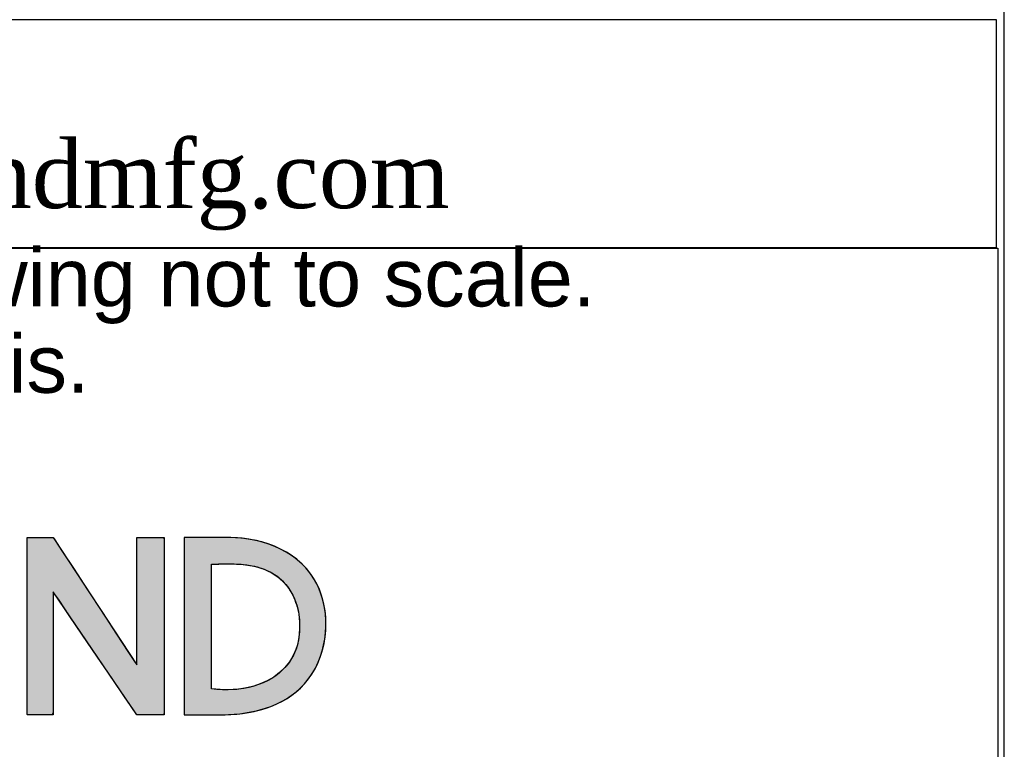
# Model space of a CAD drawing. Header units: inches. Extents: x 0 to 16, y 0 to 12.
# Tile 7 of 9: x 14.6 to 16, y 1.2 to 2.3. Entities that reach past the tile are written whole.
import ezdxf

# ---------------------------------------------------------------- set-up
doc = ezdxf.new("R2010")
doc.units = ezdxf.units.IN
doc.header["$MEASUREMENT"] = 0
doc.layers.add('Default', color=7, linetype='Continuous')

# ---------------------------------------------------------------- blocks, each defined once
blk = doc.blocks.new('Block1')
at = {"layer": 'Default', "linetype": 'Continuous'}
blk.add_hatch(color=7, dxfattribs=at).paths.add_polyline_path([(2.3073, 1.2145), (2.3073, 1.1987), (2.3073, 1.1829), (2.3073, 1.1672), (2.3073, 1.1514), (2.3073, 1.1356), (2.3073, 1.1198), (2.3073, 1.1041), (2.3073, 1.0883), (2.3073, 1.0773), (2.3073, 1.0686), (2.3073, 1.06), (2.3073, 1.0514), (2.3073, 1.0428), (2.3073, 1.0341), (2.3073, 1.0255), (2.3073, 1.0169), (2.3073, 1.011), (2.3073, 1.0101), (2.3072, 1.0087), (2.3072, 1.007), (2.3072, 1.0052), (2.3072, 1.0034), (2.3073, 1.0019), (2.3074, 1.0009), (2.3077, 1.0005), (2.3114, 1.0005), (2.3151, 1.0005), (2.3188, 1.0005), (2.3226, 1.0005), (2.3263, 1.0005), (2.33, 1.0005), (2.3338, 1.0005), (2.3375, 1.0005), (2.3388, 1.0032), (2.3388, 1.016), (2.3388, 1.0364), (2.3388, 1.0614), (2.3388, 1.088), (2.3388, 1.1131), (2.3388, 1.1335), (2.3388, 1.1462), (2.3392, 1.1482), (2.3457, 1.1388), (2.358, 1.1205), (2.3742, 1.0967), (2.3921, 1.0703), (2.4097, 1.0444), (2.4248, 1.0221), (2.4354, 1.0064), (2.4394, 1.0005), (2.4407, 1.0005), (2.4442, 1.0005), (2.4492, 1.0005), (2.455, 1.0005), (2.4609, 1.0005), (2.4662, 1.0005), (2.4702, 1.0005), (2.4723, 1.0005), (2.4725, 1.0044), (2.4725, 1.0228), (2.4725, 1.0522), (2.4725, 1.0883), (2.4725, 1.1267), (2.4725, 1.1628), (2.4725, 1.1922), (2.4725, 1.2106), (2.4723, 1.2145), (2.4702, 1.2145), (2.4662, 1.2145), (2.4609, 1.2145), (2.455, 1.2145), (2.4492, 1.2145), (2.4442, 1.2145), (2.4407, 1.2145), (2.4394, 1.2145), (2.4394, 1.2084), (2.4394, 1.1922), (2.4394, 1.1691), (2.4394, 1.1423), (2.4394, 1.1149), (2.4394, 1.0902), (2.4394, 1.0714), (2.4394, 1.0616), (2.4376, 1.0636), (2.4289, 1.0768), (2.4151, 1.098), (2.3981, 1.1239), (2.3801, 1.1514), (2.3631, 1.1774), (2.3492, 1.1985), (2.3406, 1.2117), (2.3386, 1.2145), (2.3366, 1.2145), (2.3327, 1.2145), (2.3277, 1.2145), (2.3221, 1.2145), (2.3166, 1.2145), (2.3119, 1.2145), (2.3085, 1.2145)])
h = blk.add_hatch(color=7, dxfattribs=at)
h.paths.add_polyline_path([(2.6417, 1.0378), (2.6465, 1.0435), (2.6508, 1.0497), (2.6546, 1.0562), (2.6579, 1.063), (2.6608, 1.07), (2.6631, 1.0772), (2.665, 1.0845), (2.6664, 1.092), (2.6673, 1.0996), (2.6678, 1.1072), (2.6677, 1.1149), (2.6671, 1.1225), (2.666, 1.13), (2.6645, 1.1374), (2.6624, 1.1446), (2.6599, 1.1517), (2.6567, 1.1587), (2.6528, 1.1656), (2.6484, 1.172), (2.6436, 1.1779), (2.6382, 1.1833), (2.6325, 1.1883), (2.6263, 1.1928), (2.6198, 1.1969), (2.6131, 1.2006), (2.6061, 1.2038), (2.5988, 1.2065), (2.5914, 1.2089), (2.5839, 1.2108), (2.5762, 1.2123), (2.5686, 1.2134), (2.5609, 1.2141), (2.5532, 1.2145), (2.5504, 1.2145), (2.5491, 1.2145), (2.5469, 1.2145), (2.5439, 1.2145), (2.5403, 1.2145), (2.5361, 1.2145), (2.5316, 1.2145), (2.5268, 1.2145), (2.522, 1.2145), (2.5172, 1.2145), (2.5126, 1.2145), (2.5083, 1.2145), (2.5044, 1.2145), (2.5012, 1.2145), (2.4987, 1.2145), (2.4971, 1.2145), (2.4966, 1.2145), (2.4966, 1.2123), (2.4966, 1.206), (2.4966, 1.1962), (2.4966, 1.1834), (2.4966, 1.1683), (2.4966, 1.1513), (2.4966, 1.133), (2.4966, 1.1139), (2.4966, 1.0947), (2.4966, 1.0758), (2.4966, 1.0579), (2.4966, 1.0415), (2.4966, 1.027), (2.4966, 1.0152), (2.4966, 1.0065), (2.4966, 1.0015), (2.4966, 1.0005), (2.4974, 1.0005), (2.4989, 1.0005), (2.501, 1.0005), (2.5037, 1.0005), (2.5069, 1.0005), (2.5103, 1.0005), (2.514, 1.0005), (2.5178, 1.0005), (2.5216, 1.0005), (2.5253, 1.0005), (2.5288, 1.0005), (2.5319, 1.0005), (2.5347, 1.0005), (2.5368, 1.0005), (2.5383, 1.0005), (2.539, 1.0005), (2.5435, 1.0006), (2.5502, 1.0008), (2.557, 1.0012), (2.5637, 1.0019), (2.5705, 1.0028), (2.5771, 1.004), (2.5838, 1.0054), (2.5903, 1.0071), (2.5968, 1.0091), (2.6031, 1.0114), (2.6092, 1.0141), (2.6152, 1.0171), (2.621, 1.0204), (2.6265, 1.0242), (2.6319, 1.0283), (2.6369, 1.0328)])
h.paths.add_polyline_path([(2.5296, 1.1825), (2.5296, 1.1818), (2.5296, 1.1798), (2.5296, 1.1765), (2.5296, 1.1722), (2.5296, 1.1668), (2.5296, 1.1607), (2.5296, 1.1537), (2.5296, 1.1461), (2.5296, 1.138), (2.5296, 1.1295), (2.5296, 1.1207), (2.5296, 1.1118), (2.5296, 1.1027), (2.5296, 1.0938), (2.5296, 1.085), (2.5296, 1.0765), (2.5296, 1.0684), (2.5296, 1.0608), (2.5296, 1.0539), (2.5296, 1.0477), (2.5296, 1.0423), (2.5296, 1.038), (2.5296, 1.0348), (2.5296, 1.0327), (2.5296, 1.032), (2.5363, 1.0313), (2.5429, 1.0309), (2.5494, 1.0308), (2.5559, 1.031), (2.5623, 1.0315), (2.5685, 1.0324), (2.5746, 1.0336), (2.5806, 1.0351), (2.5863, 1.037), (2.5919, 1.0392), (2.5972, 1.0417), (2.6023, 1.0445), (2.6071, 1.0477), (2.6116, 1.0512), (2.6158, 1.0551), (2.6197, 1.0592), (2.6232, 1.0638), (2.6263, 1.0686), (2.6291, 1.0738), (2.6314, 1.0793), (2.6333, 1.0852), (2.6347, 1.0914), (2.6356, 1.098), (2.636, 1.1049), (2.636, 1.1122), (2.6357, 1.1153), (2.6354, 1.1185), (2.635, 1.1216), (2.6345, 1.1247), (2.6338, 1.1278), (2.6331, 1.1308), (2.6322, 1.1337), (2.6312, 1.1367), (2.6302, 1.1395), (2.629, 1.1423), (2.6277, 1.1451), (2.6263, 1.1477), (2.6247, 1.1503), (2.6231, 1.1529), (2.6213, 1.1553), (2.6194, 1.1577), (2.6175, 1.1599), (2.6154, 1.1621), (2.6131, 1.1642), (2.6108, 1.1662), (2.6083, 1.1681), (2.6058, 1.1699), (2.6031, 1.1715), (2.6003, 1.1731), (2.5973, 1.1745), (2.5947, 1.1757), (2.592, 1.1767), (2.5894, 1.1776), (2.5867, 1.1785), (2.5841, 1.1792), (2.5814, 1.1799), (2.5788, 1.1804), (2.5761, 1.1809), (2.5734, 1.1813), (2.5707, 1.1817), (2.568, 1.182), (2.5653, 1.1822), (2.5626, 1.1824), (2.5599, 1.1825), (2.5572, 1.1826), (2.5545, 1.1826), (2.5518, 1.1827), (2.549, 1.1827), (2.5463, 1.1827), (2.5435, 1.1826), (2.5408, 1.1826), (2.538, 1.1826), (2.5352, 1.1825), (2.5324, 1.1825)])
at = {"layer": 'Default', "color": 7, "linetype": 'Continuous'}
for points in [[(2.3073, 1.2145), (2.3085, 1.2145), (2.3119, 1.2145), (2.3166, 1.2145), (2.3221, 1.2145), (2.3277, 1.2145), (2.3327, 1.2145), (2.3366, 1.2145), (2.3386, 1.2145), (2.3406, 1.2117), (2.3492, 1.1985), (2.3631, 1.1774), (2.3801, 1.1514), (2.3981, 1.1239), (2.4151, 1.098), (2.4289, 1.0768), (2.4376, 1.0636), (2.4394, 1.0616), (2.4394, 1.0714), (2.4394, 1.0902), (2.4394, 1.1149), (2.4394, 1.1423), (2.4394, 1.1691), (2.4394, 1.1922), (2.4394, 1.2084), (2.4394, 1.2145), (2.4407, 1.2145), (2.4442, 1.2145), (2.4492, 1.2145), (2.455, 1.2145), (2.4609, 1.2145), (2.4662, 1.2145), (2.4702, 1.2145), (2.4723, 1.2145), (2.4725, 1.2106), (2.4725, 1.1922), (2.4725, 1.1628), (2.4725, 1.1267), (2.4725, 1.0883), (2.4725, 1.0522), (2.4725, 1.0228), (2.4725, 1.0044), (2.4723, 1.0005), (2.4702, 1.0005), (2.4662, 1.0005), (2.4609, 1.0005), (2.455, 1.0005), (2.4492, 1.0005), (2.4442, 1.0005), (2.4407, 1.0005), (2.4394, 1.0005), (2.4354, 1.0064), (2.4248, 1.0221), (2.4097, 1.0444), (2.3921, 1.0703), (2.3742, 1.0967), (2.358, 1.1205), (2.3457, 1.1388), (2.3392, 1.1482), (2.3388, 1.1462), (2.3388, 1.1335), (2.3388, 1.1131), (2.3388, 1.088), (2.3388, 1.0614), (2.3388, 1.0364), (2.3388, 1.016), (2.3388, 1.0032), (2.3375, 1.0005), (2.3338, 1.0005), (2.33, 1.0005), (2.3263, 1.0005), (2.3226, 1.0005), (2.3188, 1.0005), (2.3151, 1.0005), (2.3114, 1.0005), (2.3077, 1.0005), (2.3074, 1.0009), (2.3073, 1.0019), (2.3072, 1.0034), (2.3072, 1.0052), (2.3072, 1.007), (2.3072, 1.0087), (2.3073, 1.0101), (2.3073, 1.011), (2.3073, 1.0169), (2.3073, 1.0255), (2.3073, 1.0341), (2.3073, 1.0428), (2.3073, 1.0514), (2.3073, 1.06), (2.3073, 1.0686), (2.3073, 1.0773), (2.3073, 1.0883), (2.3073, 1.1041), (2.3073, 1.1198), (2.3073, 1.1356), (2.3073, 1.1514), (2.3073, 1.1672), (2.3073, 1.1829), (2.3073, 1.1987), (2.3073, 1.2145)], [(2.6417, 1.0378), (2.6465, 1.0435), (2.6508, 1.0497), (2.6546, 1.0562), (2.6579, 1.063), (2.6608, 1.07), (2.6631, 1.0772), (2.665, 1.0845), (2.6664, 1.092), (2.6673, 1.0996), (2.6678, 1.1072), (2.6677, 1.1149), (2.6671, 1.1225), (2.666, 1.13), (2.6645, 1.1374), (2.6624, 1.1446), (2.6599, 1.1517), (2.6567, 1.1587), (2.6528, 1.1656), (2.6484, 1.172), (2.6436, 1.1779), (2.6382, 1.1833), (2.6325, 1.1883), (2.6263, 1.1928), (2.6198, 1.1969), (2.6131, 1.2006), (2.6061, 1.2038), (2.5988, 1.2065), (2.5914, 1.2089), (2.5839, 1.2108), (2.5762, 1.2123), (2.5686, 1.2134), (2.5609, 1.2141), (2.5532, 1.2145), (2.5504, 1.2145), (2.5491, 1.2145), (2.5469, 1.2145), (2.5439, 1.2145), (2.5403, 1.2145), (2.5361, 1.2145), (2.5316, 1.2145), (2.5268, 1.2145), (2.522, 1.2145), (2.5172, 1.2145), (2.5126, 1.2145), (2.5083, 1.2145), (2.5044, 1.2145), (2.5012, 1.2145), (2.4987, 1.2145), (2.4971, 1.2145), (2.4966, 1.2145), (2.4966, 1.2123), (2.4966, 1.206), (2.4966, 1.1962), (2.4966, 1.1834), (2.4966, 1.1683), (2.4966, 1.1513), (2.4966, 1.133), (2.4966, 1.1139), (2.4966, 1.0947), (2.4966, 1.0758), (2.4966, 1.0579), (2.4966, 1.0415), (2.4966, 1.027), (2.4966, 1.0152), (2.4966, 1.0065), (2.4966, 1.0015), (2.4966, 1.0005), (2.4974, 1.0005), (2.4989, 1.0005), (2.501, 1.0005), (2.5037, 1.0005), (2.5069, 1.0005), (2.5103, 1.0005), (2.514, 1.0005), (2.5178, 1.0005), (2.5216, 1.0005), (2.5253, 1.0005), (2.5288, 1.0005), (2.5319, 1.0005), (2.5347, 1.0005), (2.5368, 1.0005), (2.5383, 1.0005), (2.539, 1.0005), (2.5435, 1.0006), (2.5502, 1.0008), (2.557, 1.0012), (2.5637, 1.0019), (2.5705, 1.0028), (2.5771, 1.004), (2.5838, 1.0054), (2.5903, 1.0071), (2.5968, 1.0091), (2.6031, 1.0114), (2.6092, 1.0141), (2.6152, 1.0171), (2.621, 1.0204), (2.6265, 1.0242), (2.6319, 1.0283), (2.6369, 1.0328), (2.6417, 1.0378)], [(2.5296, 1.1825), (2.5324, 1.1825), (2.5352, 1.1825), (2.538, 1.1826), (2.5408, 1.1826), (2.5435, 1.1826), (2.5463, 1.1827), (2.549, 1.1827), (2.5518, 1.1827), (2.5545, 1.1826), (2.5572, 1.1826), (2.5599, 1.1825), (2.5626, 1.1824), (2.5653, 1.1822), (2.568, 1.182), (2.5707, 1.1817), (2.5734, 1.1813), (2.5761, 1.1809), (2.5788, 1.1804), (2.5814, 1.1799), (2.5841, 1.1792), (2.5867, 1.1785), (2.5894, 1.1776), (2.592, 1.1767), (2.5947, 1.1757), (2.5973, 1.1745), (2.6003, 1.1731), (2.6031, 1.1715), (2.6058, 1.1699), (2.6083, 1.1681), (2.6108, 1.1662), (2.6131, 1.1642), (2.6154, 1.1621), (2.6175, 1.1599), (2.6194, 1.1577), (2.6213, 1.1553), (2.6231, 1.1529), (2.6247, 1.1503), (2.6263, 1.1477), (2.6277, 1.1451), (2.629, 1.1423), (2.6302, 1.1395), (2.6312, 1.1367), (2.6322, 1.1337), (2.6331, 1.1308), (2.6338, 1.1278), (2.6345, 1.1247), (2.635, 1.1216), (2.6354, 1.1185), (2.6357, 1.1153), (2.636, 1.1122), (2.636, 1.1049), (2.6356, 1.098), (2.6347, 1.0914), (2.6333, 1.0852), (2.6314, 1.0793), (2.6291, 1.0738), (2.6263, 1.0686), (2.6232, 1.0638), (2.6197, 1.0592), (2.6158, 1.0551), (2.6116, 1.0512), (2.6071, 1.0477), (2.6023, 1.0445), (2.5972, 1.0417), (2.5919, 1.0392), (2.5863, 1.037), (2.5806, 1.0351), (2.5746, 1.0336), (2.5685, 1.0324), (2.5623, 1.0315), (2.5559, 1.031), (2.5494, 1.0308), (2.5429, 1.0309), (2.5363, 1.0313), (2.5296, 1.032), (2.5296, 1.0327), (2.5296, 1.0348), (2.5296, 1.038), (2.5296, 1.0423), (2.5296, 1.0477), (2.5296, 1.0539), (2.5296, 1.0608), (2.5296, 1.0684), (2.5296, 1.0765), (2.5296, 1.085), (2.5296, 1.0938), (2.5296, 1.1027), (2.5296, 1.1118), (2.5296, 1.1207), (2.5296, 1.1295), (2.5296, 1.138), (2.5296, 1.1461), (2.5296, 1.1537), (2.5296, 1.1607), (2.5296, 1.1668), (2.5296, 1.1722), (2.5296, 1.1765), (2.5296, 1.1798), (2.5296, 1.1818), (2.5296, 1.1825)]]:
    blk.add_lwpolyline(points, close=True, dxfattribs=at)
for points, knots in [([(2.3388, 1.0005), (2.3284, 1.0005), (2.318, 1.0005), (2.3077, 1.0005), (2.3069, 1.0005), (2.3073, 1.0101), (2.3073, 1.0111), (2.3073, 1.0351), (2.3073, 1.0591), (2.3073, 1.083), (2.3073, 1.1268), (2.3073, 1.1707), (2.3073, 1.2145)], [0, 0, 0, 0, 0.25, 0.25, 0.25, 0.5, 0.5, 0.5, 0.75, 0.75, 0.75, 1, 1, 1, 1]), ([(2.6417, 1.0378), (2.6695, 1.0689), (2.6754, 1.1186), (2.6579, 1.1563), (2.639, 1.1968), (2.593, 1.2145), (2.5506, 1.2145)], [0, 0, 0, 0, 0.5, 0.5, 0.5, 1, 1, 1, 1]), ([(2.5296, 1.1825), (2.553, 1.1825), (2.5754, 1.1846), (2.5973, 1.1745), (2.6223, 1.1631), (2.6347, 1.1388), (2.636, 1.1122), (2.639, 1.0503), (2.5851, 1.0245), (2.5296, 1.032)], [0, 0, 0, 0, 0.333333, 0.333333, 0.333333, 0.666667, 0.666667, 0.666667, 1, 1, 1, 1])]:
    blk.add_open_spline(points, degree=3, knots=knots, dxfattribs=at)
for points in [[(2.3073, 1.2145), (2.3073, 1.2145), (2.3388, 1.2145), (2.3388, 1.2145)], [(2.3388, 1.2145), (2.3388, 1.2145), (2.4394, 1.0608), (2.4394, 1.0608)], [(2.4394, 1.0608), (2.4394, 1.0608), (2.4394, 1.2145), (2.4394, 1.2145)], [(2.4394, 1.2145), (2.4394, 1.2145), (2.4725, 1.2145), (2.4725, 1.2145)], [(2.4725, 1.2145), (2.4725, 1.2145), (2.4725, 1.0005), (2.4725, 1.0005)], [(2.5506, 1.2145), (2.5506, 1.2145), (2.4966, 1.2145), (2.4966, 1.2145)], [(2.4966, 1.2145), (2.4966, 1.2145), (2.4966, 1.0005), (2.4966, 1.0005)], [(2.5296, 1.032), (2.5296, 1.032), (2.5296, 1.1825), (2.5296, 1.1825)], [(2.4394, 1.0005), (2.4394, 1.0005), (2.3388, 1.1489), (2.3388, 1.1489)], [(2.3388, 1.1489), (2.3388, 1.1489), (2.3388, 1.0005), (2.3388, 1.0005)], [(2.5391, 1.0005), (2.5761, 1.0005), (2.616, 1.0091), (2.6417, 1.0378)], [(2.4725, 1.0005), (2.4725, 1.0005), (2.4394, 1.0005), (2.4394, 1.0005)], [(2.4966, 1.0005), (2.4966, 1.0005), (2.5391, 1.0005), (2.5391, 1.0005)]]:
    blk.add_open_spline(points, degree=3, dxfattribs=at)
blk = doc.blocks.new('Block13')
at = {"layer": 'Default', "color": 7, "linetype": 'Continuous'}
for p, q in [((0, 1.6479), (3.5155, 1.6479)), ((3.5155, 1.6479), (3.5155, 0))]:
    blk.add_line(p, q, dxfattribs=at)
at = {"layer": 'Default', "color": 7}
blk.add_blockref('Block1', (0.0371, 0.0841), dxfattribs=at)
at = {"layer": 'Default', "char_height": 0.07, "attachment_point": 1}
for s, insert, width in [('{\\fArial|b0||i0||c0|p34;\\C7;\\H7.e-002;\\W1.;\\T1.;Data subject to change without notice. Isometric drawing not to scale.}', (0.0298, 1.6475), 3.486391), ('{\\fArial|b0||i0||c0|p34;\\C7;\\H7.e-002;\\W1.;\\T1.;Les données sont sujettes à changement sans préavis.}', (0.0334, 1.5433), 3.235631)]:
    blk.add_mtext(s, dxfattribs=dict(at, insert=insert, width=width))
blk = doc.blocks.new('Block11')
at = {"layer": 'Default', "color": 7}
blk.add_blockref('Block13', (0, 0), dxfattribs=at)
blk = doc.blocks.new('Block10')
at = {"layer": 'Default', "color": 7}
blk.add_blockref('Block11', (0, 0), dxfattribs=at)
blk = doc.blocks.new('Block2')
at = {"layer": 'Default', "color": 7, "xscale": 15, "yscale": 15, "zscale": 15}
blk.add_blockref('Block10', (-52.744, 0), dxfattribs=at)
blk = doc.blocks.new('Block222')
at = {"layer": 'Default', "color": 7}
blk.add_blockref('Block2', (106.578, -49.503), dxfattribs=at)

msp = doc.modelspace()

# ---------------------------------------------------------------- linework, layer by layer
at = {"layer": 'Default', "color": 7, "linetype": 'Continuous'}
msp.add_line((16.017, 0), (16.017, 11.9693), dxfattribs=at)
msp.add_lwpolyline([(11.7871, 2.2634), (11.7871, 1.9332), (16.0057, 1.9332), (16.0057, 2.2634), (11.7871, 2.2634)], dxfattribs=at)

# ---------------------------------------------------------------- block references
at = {"layer": 'Default', "color": 7, "xscale": 0.0800376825, "yscale": 0.0800376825, "zscale": 0.0800376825}
msp.add_blockref('Block222', (7.4783, 3.9162), dxfattribs=at)

# ---------------------------------------------------------------- texts
at = {"layer": 'Default', "insert": (11.7802, 2.1052), "char_height": 0.0981385, "width": 4.260747, "attachment_point": 4}
msp.add_mtext('{\\fTimes New Roman|b0||i0||c0|p34;\\C7;\\H9.813851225e-002;\\W1.; Pour tous les détails sur nos produits, \\P}{\\fTimes New Roman|b0||i0||c0|p34;\\C7;\\H9.813851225e-002;\\W1.; svp veuillez consulter notre site www.hammondmfg.com                      }', dxfattribs=at)

doc.saveas('drawing.dxf')
